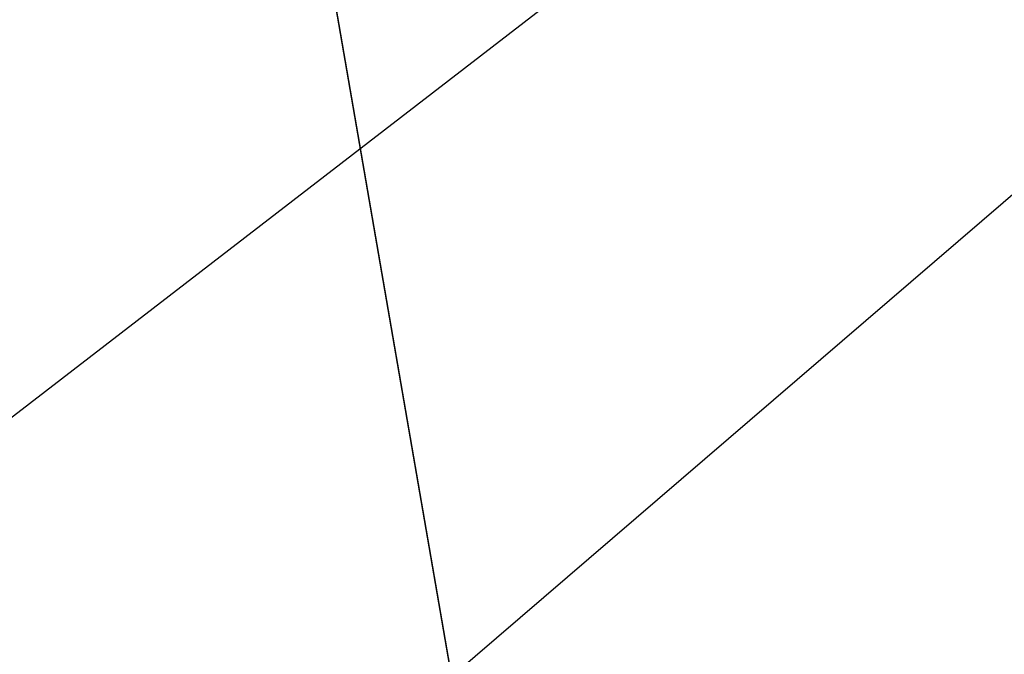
# Model space of a CAD drawing. Extents: x 3.8 to 27.2, y -11.7 to 11.7.
# Tile 40 of 58: x 6.77166 to 6.78108, y -7.34991 to -7.34384. Entities that reach past the tile are written whole.
import ezdxf

# ---------------------------------------------------------------- set-up
doc = ezdxf.new("R2010")
doc.units = 0
doc.header["$MEASUREMENT"] = 0
doc.layers.get('0').update_dxf_attribs({"linetype": 'CONTINUOUS'})

# ---------------------------------------------------------------- blocks, each defined once
blk = doc.blocks.new('LUXORA_ZWIS_MA_Y_STL')
at = {"color": 0}
for p, q in [((6.7465564, -7.3669374, 4.2101991), (6.8405734, -7.2944389, 4.2101991)), ((6.7465564, -7.3669374, 4.2101991), (6.8405734, -7.2944389, 4.2101991)), ((6.751688, -7.3708392, 4.2136551), (6.8405734, -7.2944389, 4.2101991)), ((6.751688, -7.3708392, 4.2136551), (6.8405734, -7.2944389, 4.2101991)), ((6.7746675, -7.343613, 4.265401), (6.7769419, -7.3567824, 4.25765)), ((6.7746675, -7.343613, 4.265401), (6.7769419, -7.3567824, 4.25765))]:
    blk.add_line(p, q, dxfattribs=at)
mesh = blk.add_polyface(dxfattribs=at)
corners = [(6.8238939, -7.2728086, 4.2128625), (6.7333408, -7.3426362, 4.2128625), (6.7351039, -7.3493321, 4.2097044)]
mesh.append_faces([[corners[k] for k in face] for face in [(0, 1, 2)]], dxfattribs={"color": 0})
mesh = blk.add_polyface(dxfattribs=at)
corners = [(6.8320333, -7.2833636, 4.2081647), (6.8238939, -7.2728086, 4.2128625), (6.7351039, -7.3493321, 4.2097044)]
mesh.append_faces([[corners[k] for k in face] for face in [(0, 1, 2)]], dxfattribs={"color": 0})
mesh = blk.add_polyface(dxfattribs=at)
corners = [(6.8397768, -7.2934056, 4.265401), (6.7769419, -7.3567824, 4.25765), (6.7746675, -7.343613, 4.265401), (6.8469935, -7.3027639, 4.25765)]
mesh.append_faces([[corners[k] for k in face] for face in [(0, 1, 2), (1, 0, 3)]], dxfattribs={"vtx0": -1, "color": 0})
mesh = blk.add_polyface(dxfattribs=at)
corners = [(6.7769419, -7.3567824, 4.25765), (6.8511831, -7.3081976, 4.2452946), (6.7741628, -7.3675898, 4.2452946), (6.8469935, -7.3027639, 4.25765)]
mesh.append_faces([[corners[k] for k in face] for face in [(0, 1, 2), (1, 0, 3)]], dxfattribs={"vtx0": -1, "color": 0})

msp = doc.modelspace()

# ---------------------------------------------------------------- block references
at = {"color": 0}
msp.add_blockref('LUXORA_ZWIS_MA_Y_STL', (0, 0), dxfattribs=at)

doc.saveas('drawing.dxf')
